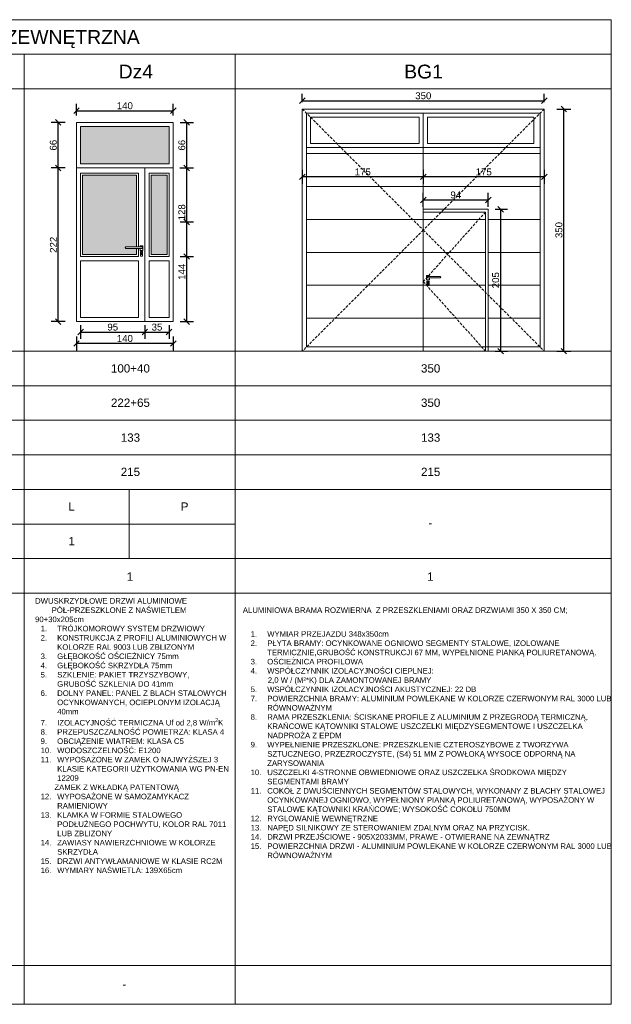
# Model space of a CAD drawing. Header units: millimetres. Extents: x -2720 to 125583, y -8970 to 34912.
# Tile 84 of 105: x 27268 to 28124, y 31447 to 32870. Entities that reach past the tile are written whole.
import ezdxf
from ezdxf.enums import TextEntityAlignment as Align

# ---------------------------------------------------------------- set-up
doc = ezdxf.new("R2010")
doc.units = ezdxf.units.MM
doc.linetypes.add('HIDDEN', pattern=[1.905, 1.27, -0.635])
doc.layers.add('000_HATCH', color=253, linetype='Continuous', lineweight=5, transparency=0.5)
doc.layers.add('A - hatch', color=253, linetype='Continuous', lineweight=5, transparency=0.6)
for name, color, linetype, lineweight in [('A - Opisy', 44, 'Continuous', 9), ('A_WIDOK', 141, 'Continuous', 13), ('DRZWI', 20, 'Continuous', 5), ('tabelka', 133, 'Continuous', 5)]:
    doc.layers.add(name, color=color, linetype=linetype, lineweight=lineweight)
doc.styles.add('ARIACE', font='arial.ttf')
doc.styles.get("Standard").update_dxf_attribs({"font": 'arial.ttf'})
doc.dimstyles.new('1 do 100', dxfattribs={"dimtxt": 10, "dimasz": 8, "dimexe": 10, "dimexo": 10, "dimgap": 2, "dimtad": 1, "dimdec": 0, "dimtxsty": 'Standard', "dimblk": 'OBLIQUE', "dimcen": 2.5, "dimadec": 0, "dimazin": 0, "dimtfac": 1, "dimtdec": 0, "dimtmove": 0, "dimatfit": 3, "dimldrblk": 'OBLIQUE', "dimfxl": 10, "dimfxlon": 1, "dimarcsym": 0})

# ---------------------------------------------------------------- blocks, each defined once
blk = doc.blocks.new('_Oblique')
at = {"color": 0, "linetype": 'ByBlock', "lineweight": -2}
blk.add_line((-0.5, -0.5), (0.5, 0.5), dxfattribs=at)
blk = doc.blocks.new('*D608')
at = {"layer": 'A_WIDOK', "color": 0, "linetype": 'ByBlock', "lineweight": -2, "transparency": 16777216}
for p, q in [((27333.5, 32655.7), (27313.5, 32655.7)), ((27323.5, 32433.6), (27323.5, 32655.7)), ((27333.5, 32433.6), (27313.5, 32433.6))]:
    blk.add_line(p, q, dxfattribs=at)
at = {"layer": 'Defpoints', "color": 0, "linetype": 'ByBlock', "transparency": 16777216}
for p in [(27323.5, 32655.7), (27349.9, 32655.7), (27349.9, 32433.6)]:
    blk.add_point(p, dxfattribs=at)
at = {"layer": 'A_WIDOK', "color": 0, "linetype": 'ByBlock', "lineweight": -2, "transparency": 16777216, "xscale": 8, "yscale": 8, "zscale": 8}
for p, rotation in [((27323.5, 32655.7), 90), ((27323.5, 32433.6), 270)]:
    blk.add_blockref('_Oblique', p, dxfattribs=dict(at, rotation=rotation))
at = {"layer": 'A_WIDOK', "color": 0, "linetype": 'ByBlock', "transparency": 16777216, "insert": (27316.5, 32544.6), "char_height": 10, "attachment_point": 5, "rotation": 90}
blk.add_mtext('222', dxfattribs=at)
blk = doc.blocks.new('*D609')
at = {"layer": 'A_WIDOK', "color": 0, "linetype": 'ByBlock', "lineweight": -2, "transparency": 16777216}
for p, q in [((27333.5, 32721.6), (27313.5, 32721.6)), ((27323.5, 32655.7), (27323.5, 32721.6)), ((27333.5, 32655.7), (27313.5, 32655.7))]:
    blk.add_line(p, q, dxfattribs=at)
at = {"layer": 'Defpoints', "color": 0, "linetype": 'ByBlock', "transparency": 16777216}
for p in [(27323.5, 32721.6), (27349.9, 32721.6), (27349.9, 32655.7)]:
    blk.add_point(p, dxfattribs=at)
at = {"layer": 'A_WIDOK', "color": 0, "linetype": 'ByBlock', "lineweight": -2, "transparency": 16777216, "xscale": 8, "yscale": 8, "zscale": 8}
for p, rotation in [((27323.5, 32721.6), 90), ((27323.5, 32655.7), 270)]:
    blk.add_blockref('_Oblique', p, dxfattribs=dict(at, rotation=rotation))
at = {"layer": 'A_WIDOK', "color": 0, "linetype": 'ByBlock', "transparency": 16777216, "insert": (27316.4, 32688.6), "char_height": 10, "attachment_point": 5, "rotation": 90}
blk.add_mtext('66', dxfattribs=at)
blk = doc.blocks.new('*D610')
at = {"layer": 'A_WIDOK', "color": 0, "linetype": 'ByBlock', "lineweight": -2, "transparency": 16777216}
for p, q in [((27349.9, 32731.6), (27349.9, 32748.5)), ((27349.9, 32738.5), (27489.9, 32738.5)), ((27489.9, 32731.6), (27489.9, 32748.5))]:
    blk.add_line(p, q, dxfattribs=at)
at = {"layer": 'Defpoints', "color": 0, "linetype": 'ByBlock', "transparency": 16777216}
for p in [(27489.9, 32738.5), (27349.9, 32721.6), (27489.9, 32721.6)]:
    blk.add_point(p, dxfattribs=at)
at = {"layer": 'A_WIDOK', "color": 0, "linetype": 'ByBlock', "lineweight": -2, "transparency": 16777216, "xscale": 8, "yscale": 8, "zscale": 8, "rotation": 180}
blk.add_blockref('_Oblique', (27349.9, 32738.5), dxfattribs=at)
at = {"layer": 'A_WIDOK', "color": 0, "linetype": 'ByBlock', "lineweight": -2, "transparency": 16777216, "xscale": 8, "yscale": 8, "zscale": 8}
blk.add_blockref('_Oblique', (27489.9, 32738.5), dxfattribs=at)
at = {"layer": 'A_WIDOK', "color": 0, "linetype": 'ByBlock', "transparency": 16777216, "insert": (27419.9, 32745.6), "char_height": 10, "attachment_point": 5}
blk.add_mtext('140', dxfattribs=at)
blk = doc.blocks.new('*D611')
at = {"layer": 'A_WIDOK', "color": 0, "linetype": 'ByBlock', "lineweight": -2, "transparency": 16777216}
for p, q in [((27355.9, 32428.5), (27355.9, 32408.5)), ((27448.9, 32428.5), (27448.9, 32408.5)), ((27355.9, 32418.5), (27448.9, 32418.5))]:
    blk.add_line(p, q, dxfattribs=at)
at = {"layer": 'Defpoints', "color": 0, "linetype": 'ByBlock', "transparency": 16777216}
for p in [(27355.9, 32439.6), (27448.9, 32439.6), (27448.9, 32418.5)]:
    blk.add_point(p, dxfattribs=at)
at = {"layer": 'A_WIDOK', "color": 0, "linetype": 'ByBlock', "lineweight": -2, "transparency": 16777216, "xscale": 8, "yscale": 8, "zscale": 8, "rotation": 180}
blk.add_blockref('_Oblique', (27355.9, 32418.5), dxfattribs=at)
at = {"layer": 'A_WIDOK', "color": 0, "linetype": 'ByBlock', "lineweight": -2, "transparency": 16777216, "xscale": 8, "yscale": 8, "zscale": 8}
blk.add_blockref('_Oblique', (27448.9, 32418.5), dxfattribs=at)
at = {"layer": 'A_WIDOK', "color": 0, "linetype": 'ByBlock', "transparency": 16777216, "insert": (27402.4, 32425.6), "char_height": 10, "attachment_point": 5}
blk.add_mtext('95', dxfattribs=at)
blk = doc.blocks.new('*D612')
at = {"layer": 'A_WIDOK', "color": 0, "linetype": 'ByBlock', "lineweight": -2, "transparency": 16777216}
for p, q in [((27448.9, 32428.5), (27448.9, 32408.5)), ((27483.9, 32428.5), (27483.9, 32408.5)), ((27448.9, 32418.5), (27483.9, 32418.5))]:
    blk.add_line(p, q, dxfattribs=at)
at = {"layer": 'Defpoints', "color": 0, "linetype": 'ByBlock', "transparency": 16777216}
for p in [(27448.9, 32439.6), (27483.9, 32439.6), (27483.9, 32418.5)]:
    blk.add_point(p, dxfattribs=at)
at = {"layer": 'A_WIDOK', "color": 0, "linetype": 'ByBlock', "lineweight": -2, "transparency": 16777216, "xscale": 8, "yscale": 8, "zscale": 8, "rotation": 180}
blk.add_blockref('_Oblique', (27448.9, 32418.5), dxfattribs=at)
at = {"layer": 'A_WIDOK', "color": 0, "linetype": 'ByBlock', "lineweight": -2, "transparency": 16777216, "xscale": 8, "yscale": 8, "zscale": 8}
blk.add_blockref('_Oblique', (27483.9, 32418.5), dxfattribs=at)
at = {"layer": 'A_WIDOK', "color": 0, "linetype": 'ByBlock', "transparency": 16777216, "insert": (27466.4, 32425.6), "char_height": 10, "attachment_point": 5}
blk.add_mtext('35', dxfattribs=at)
blk = doc.blocks.new('*D613')
at = {"layer": 'A_WIDOK', "color": 0, "linetype": 'ByBlock', "lineweight": -2, "transparency": 16777216}
for p, q in [((27349.9, 32412), (27349.9, 32392)), ((27489.9, 32412), (27489.9, 32392)), ((27489.9, 32402), (27349.9, 32402))]:
    blk.add_line(p, q, dxfattribs=at)
at = {"layer": 'Defpoints', "color": 0, "linetype": 'ByBlock', "transparency": 16777216}
for p in [(27349.9, 32433.6), (27489.9, 32433.6), (27349.9, 32402)]:
    blk.add_point(p, dxfattribs=at)
at = {"layer": 'A_WIDOK', "color": 0, "linetype": 'ByBlock', "lineweight": -2, "transparency": 16777216, "xscale": 8, "yscale": 8, "zscale": 8, "rotation": 180}
blk.add_blockref('_Oblique', (27349.9, 32402), dxfattribs=at)
at = {"layer": 'A_WIDOK', "color": 0, "linetype": 'ByBlock', "lineweight": -2, "transparency": 16777216, "xscale": 8, "yscale": 8, "zscale": 8}
blk.add_blockref('_Oblique', (27489.9, 32402), dxfattribs=at)
at = {"layer": 'A_WIDOK', "color": 0, "linetype": 'ByBlock', "transparency": 16777216, "insert": (27419.9, 32409.1), "char_height": 10, "attachment_point": 5}
blk.add_mtext('140', dxfattribs=at)
blk = doc.blocks.new('*D614')
at = {"layer": 'A_WIDOK', "color": 0, "linetype": 'ByBlock', "lineweight": -2, "transparency": 16777216}
for p, q in [((27499.9, 32577.6), (27519.4, 32577.6)), ((27509.4, 32433.6), (27509.4, 32577.6)), ((27499.9, 32433.6), (27519.4, 32433.6))]:
    blk.add_line(p, q, dxfattribs=at)
at = {"layer": 'Defpoints', "color": 0, "linetype": 'ByBlock', "transparency": 16777216}
for p in [(27489.9, 32577.6), (27509.4, 32577.6), (27489.9, 32433.6)]:
    blk.add_point(p, dxfattribs=at)
at = {"layer": 'A_WIDOK', "color": 0, "linetype": 'ByBlock', "lineweight": -2, "transparency": 16777216, "xscale": 8, "yscale": 8, "zscale": 8}
for p, rotation in [((27509.4, 32577.6), 90), ((27509.4, 32433.6), 270)]:
    blk.add_blockref('_Oblique', p, dxfattribs=dict(at, rotation=rotation))
at = {"layer": 'A_WIDOK', "color": 0, "linetype": 'ByBlock', "transparency": 16777216, "insert": (27502.3, 32505.6), "char_height": 10, "attachment_point": 5, "rotation": 90}
blk.add_mtext('144', dxfattribs=at)
blk = doc.blocks.new('*D615')
at = {"layer": 'A_WIDOK', "color": 0, "linetype": 'ByBlock', "lineweight": -2, "transparency": 16777216}
for p, q in [((27499.4, 32655.7), (27519.4, 32655.7)), ((27509.4, 32527.6), (27509.4, 32655.7)), ((27499.9, 32527.6), (27519.4, 32527.6))]:
    blk.add_line(p, q, dxfattribs=at)
at = {"layer": 'Defpoints', "color": 0, "linetype": 'ByBlock', "transparency": 16777216}
for p in [(27483.9, 32655.7), (27509.4, 32655.7), (27489.9, 32527.6)]:
    blk.add_point(p, dxfattribs=at)
at = {"layer": 'A_WIDOK', "color": 0, "linetype": 'ByBlock', "lineweight": -2, "transparency": 16777216, "xscale": 8, "yscale": 8, "zscale": 8}
for p, rotation in [((27509.4, 32655.7), 90), ((27509.4, 32527.6), 270)]:
    blk.add_blockref('_Oblique', p, dxfattribs=dict(at, rotation=rotation))
at = {"layer": 'A_WIDOK', "color": 0, "linetype": 'ByBlock', "transparency": 16777216, "insert": (27502.3, 32591.6), "char_height": 10, "attachment_point": 5, "rotation": 90}
blk.add_mtext('128', dxfattribs=at)
blk = doc.blocks.new('*D616')
at = {"layer": 'A_WIDOK', "color": 0, "linetype": 'ByBlock', "lineweight": -2, "transparency": 16777216}
for p, q in [((27499.9, 32721.6), (27519.4, 32721.6)), ((27509.4, 32655.7), (27509.4, 32721.6)), ((27499.4, 32655.7), (27519.4, 32655.7))]:
    blk.add_line(p, q, dxfattribs=at)
at = {"layer": 'Defpoints', "color": 0, "linetype": 'ByBlock', "transparency": 16777216}
for p in [(27489.9, 32721.6), (27509.4, 32721.6), (27483.9, 32655.7)]:
    blk.add_point(p, dxfattribs=at)
at = {"layer": 'A_WIDOK', "color": 0, "linetype": 'ByBlock', "lineweight": -2, "transparency": 16777216, "xscale": 8, "yscale": 8, "zscale": 8}
for p, rotation in [((27509.4, 32721.6), 90), ((27509.4, 32655.7), 270)]:
    blk.add_blockref('_Oblique', p, dxfattribs=dict(at, rotation=rotation))
at = {"layer": 'A_WIDOK', "color": 0, "linetype": 'ByBlock', "transparency": 16777216, "insert": (27502.3, 32688.6), "char_height": 10, "attachment_point": 5, "rotation": 90}
blk.add_mtext('66', dxfattribs=at)
blk = doc.blocks.new('*D618')
at = {"layer": 'A_WIDOK', "color": 0, "linetype": 'ByBlock', "lineweight": -2, "transparency": 16777216}
for p, q in [((27676.6, 32750.9), (27676.6, 32762.9)), ((27676.6, 32752.9), (28026.6, 32752.9)), ((28026.6, 32750.9), (28026.6, 32762.9))]:
    blk.add_line(p, q, dxfattribs=at)
at = {"layer": 'Defpoints', "color": 0, "linetype": 'ByBlock', "transparency": 16777216}
for p in [(28026.6, 32752.9), (27676.6, 32740.9), (28026.6, 32740.9)]:
    blk.add_point(p, dxfattribs=at)
at = {"layer": 'A_WIDOK', "color": 0, "linetype": 'ByBlock', "lineweight": -2, "transparency": 16777216, "xscale": 8, "yscale": 8, "zscale": 8, "rotation": 180}
blk.add_blockref('_Oblique', (27676.6, 32752.9), dxfattribs=at)
at = {"layer": 'A_WIDOK', "color": 0, "linetype": 'ByBlock', "lineweight": -2, "transparency": 16777216, "xscale": 8, "yscale": 8, "zscale": 8}
blk.add_blockref('_Oblique', (28026.6, 32752.9), dxfattribs=at)
at = {"layer": 'A_WIDOK', "color": 0, "linetype": 'ByBlock', "transparency": 16777216, "insert": (27851.6, 32760), "char_height": 10, "attachment_point": 5}
blk.add_mtext('350', dxfattribs=at)
blk = doc.blocks.new('*D619')
at = {"layer": 'A_WIDOK', "color": 0, "linetype": 'ByBlock', "lineweight": -2, "transparency": 16777216}
for p, q in [((28044.9, 32740.9), (28064.9, 32740.9)), ((28054.9, 32390.9), (28054.9, 32740.9)), ((28044.9, 32390.9), (28064.9, 32390.9))]:
    blk.add_line(p, q, dxfattribs=at)
at = {"layer": 'Defpoints', "color": 0, "linetype": 'ByBlock', "transparency": 16777216}
for p in [(28026.6, 32740.9), (28054.9, 32740.9), (28026.6, 32390.9)]:
    blk.add_point(p, dxfattribs=at)
at = {"layer": 'A_WIDOK', "color": 0, "linetype": 'ByBlock', "lineweight": -2, "transparency": 16777216, "xscale": 8, "yscale": 8, "zscale": 8}
for p, rotation in [((28054.9, 32740.9), 90), ((28054.9, 32390.9), 270)]:
    blk.add_blockref('_Oblique', p, dxfattribs=dict(at, rotation=rotation))
at = {"layer": 'A_WIDOK', "color": 0, "linetype": 'ByBlock', "transparency": 16777216, "insert": (28047.8, 32565.9), "char_height": 10, "attachment_point": 5, "rotation": 90}
blk.add_mtext('350', dxfattribs=at)
blk = doc.blocks.new('*D620')
at = {"layer": 'A_WIDOK', "color": 0, "linetype": 'ByBlock', "lineweight": -2, "transparency": 16777216}
for p, q in [((27851.6, 32652.8), (27851.6, 32632.8)), ((28026.6, 32642.8), (27851.6, 32642.8)), ((28026.6, 32652.8), (28026.6, 32632.8))]:
    blk.add_line(p, q, dxfattribs=at)
at = {"layer": 'Defpoints', "color": 0, "linetype": 'ByBlock', "transparency": 16777216}
for p in [(28026.6, 32740.9), (27851.6, 32685.2), (27851.6, 32642.8)]:
    blk.add_point(p, dxfattribs=at)
at = {"layer": 'A_WIDOK', "color": 0, "linetype": 'ByBlock', "lineweight": -2, "transparency": 16777216, "xscale": 8, "yscale": 8, "zscale": 8, "rotation": 180}
blk.add_blockref('_Oblique', (27851.6, 32642.8), dxfattribs=at)
at = {"layer": 'A_WIDOK', "color": 0, "linetype": 'ByBlock', "lineweight": -2, "transparency": 16777216, "xscale": 8, "yscale": 8, "zscale": 8}
blk.add_blockref('_Oblique', (28026.6, 32642.8), dxfattribs=at)
at = {"layer": 'A_WIDOK', "color": 0, "linetype": 'ByBlock', "transparency": 16777216, "insert": (27939.1, 32649.9), "char_height": 10, "attachment_point": 5}
blk.add_mtext('175', dxfattribs=at)
blk = doc.blocks.new('*D621')
at = {"layer": 'A_WIDOK', "color": 0, "linetype": 'ByBlock', "lineweight": -2, "transparency": 16777216}
for p, q in [((27676.6, 32652.8), (27676.6, 32632.8)), ((27851.6, 32642.8), (27676.6, 32642.8)), ((27851.6, 32652.8), (27851.6, 32632.8))]:
    blk.add_line(p, q, dxfattribs=at)
at = {"layer": 'Defpoints', "color": 0, "linetype": 'ByBlock', "transparency": 16777216}
for p in [(27676.6, 32740.9), (27851.6, 32685.2), (27676.6, 32642.8)]:
    blk.add_point(p, dxfattribs=at)
at = {"layer": 'A_WIDOK', "color": 0, "linetype": 'ByBlock', "lineweight": -2, "transparency": 16777216, "xscale": 8, "yscale": 8, "zscale": 8, "rotation": 180}
blk.add_blockref('_Oblique', (27676.6, 32642.8), dxfattribs=at)
at = {"layer": 'A_WIDOK', "color": 0, "linetype": 'ByBlock', "lineweight": -2, "transparency": 16777216, "xscale": 8, "yscale": 8, "zscale": 8}
blk.add_blockref('_Oblique', (27851.6, 32642.8), dxfattribs=at)
at = {"layer": 'A_WIDOK', "color": 0, "linetype": 'ByBlock', "transparency": 16777216, "insert": (27764.1, 32649.9), "char_height": 10, "attachment_point": 5}
blk.add_mtext('175', dxfattribs=at)
blk = doc.blocks.new('*D622')
at = {"layer": 'A_WIDOK', "color": 0, "linetype": 'ByBlock', "lineweight": -2, "transparency": 16777216}
for p, q in [((27851.6, 32599.5), (27851.6, 32619.5)), ((27945.6, 32599.5), (27945.6, 32619.5)), ((27851.6, 32609.5), (27945.6, 32609.5))]:
    blk.add_line(p, q, dxfattribs=at)
at = {"layer": 'Defpoints', "color": 0, "linetype": 'ByBlock', "transparency": 16777216}
for p in [(27945.6, 32609.5), (27851.6, 32396.9), (27945.6, 32396.9)]:
    blk.add_point(p, dxfattribs=at)
at = {"layer": 'A_WIDOK', "color": 0, "linetype": 'ByBlock', "lineweight": -2, "transparency": 16777216, "xscale": 8, "yscale": 8, "zscale": 8, "rotation": 180}
blk.add_blockref('_Oblique', (27851.6, 32609.5), dxfattribs=at)
at = {"layer": 'A_WIDOK', "color": 0, "linetype": 'ByBlock', "lineweight": -2, "transparency": 16777216, "xscale": 8, "yscale": 8, "zscale": 8}
blk.add_blockref('_Oblique', (27945.6, 32609.5), dxfattribs=at)
at = {"layer": 'A_WIDOK', "color": 0, "linetype": 'ByBlock', "transparency": 16777216, "insert": (27898.6, 32616.6), "char_height": 10, "attachment_point": 5}
blk.add_mtext('94', dxfattribs=at)
blk = doc.blocks.new('*D623')
at = {"layer": 'A_WIDOK', "color": 0, "linetype": 'ByBlock', "lineweight": -2, "transparency": 16777216}
for p, q in [((27955.6, 32595.9), (27973.4, 32595.9)), ((27963.4, 32595.9), (27963.4, 32390.9)), ((27955.6, 32390.9), (27973.4, 32390.9))]:
    blk.add_line(p, q, dxfattribs=at)
at = {"layer": 'Defpoints', "color": 0, "linetype": 'ByBlock', "transparency": 16777216}
for p in [(27945.6, 32595.9), (27945.6, 32390.9), (27963.4, 32390.9)]:
    blk.add_point(p, dxfattribs=at)
at = {"layer": 'A_WIDOK', "color": 0, "linetype": 'ByBlock', "lineweight": -2, "transparency": 16777216, "xscale": 8, "yscale": 8, "zscale": 8}
for p, rotation in [((27963.4, 32595.9), 90), ((27963.4, 32390.9), 270)]:
    blk.add_blockref('_Oblique', p, dxfattribs=dict(at, rotation=rotation))
at = {"layer": 'A_WIDOK', "color": 0, "linetype": 'ByBlock', "transparency": 16777216, "insert": (27956.3, 32493.4), "char_height": 10, "attachment_point": 5, "rotation": 90}
blk.add_mtext('205', dxfattribs=at)

msp = doc.modelspace()

# ---------------------------------------------------------------- hatches: boundary and pattern name
at = {"layer": '000_HATCH', "ltscale": 2}
h = msp.add_hatch(dxfattribs=at)
h.set_pattern_fill('LINE', color=256, scale=15)
h.set_pattern_definition([(0, (-3039.77, -2375.465), (0, 47.625), [])])
h.paths.add_polyline_path([(27682.59, 32685.16), (27851.59, 32685.16), (27851.59, 32396.9), (27682.59, 32396.9)])
h.paths.add_polyline_path([(27851.59, 32685.16), (28020.59, 32685.16), (28020.59, 32396.9), (27945.59, 32396.9), (27945.59, 32595.9), (27851.59, 32595.9)])
h.paths.add_polyline_path([(27851.59, 32591.9), (27941.59, 32591.9), (27941.59, 32396.9), (27851.59, 32396.9)], flags=17)
h.paths.add_polyline_path([(27873.24, 32508.17), (27859.99, 32508.17), (27859.99, 32513.47), (27856.51, 32513.47), (27856.51, 32486.88), (27859.99, 32486.88), (27859.99, 32505.22), (27873.24, 32505.22)], flags=16)
at = {"layer": 'A - hatch', "true_color": 0xadddf7}
h = msp.add_hatch(color=141, dxfattribs=at)
h.dxf.hatch_style = 1
h.paths.add_polyline_path([(27480.89, 32645.18), (27457.89, 32645.18), (27457.89, 32530.62), (27480.89, 32530.62)])
h.paths.add_polyline_path([(27483.89, 32715.62), (27355.89, 32715.62), (27355.89, 32661.68), (27483.89, 32661.68)])
edge = h.paths.add_edge_path()
edge.add_line((27358.89, 32530.62), (27436.89, 32530.62))
edge.add_line((27436.89, 32530.62), (27436.89, 32539.43))
edge.add_line((27436.89, 32539.43), (27421.41, 32539.43))
edge.add_arc((27421.38, 32540.46), 1.03, 90.08001, 271.28876, ccw=False)
edge.add_line((27421.38, 32541.49), (27436.87, 32541.49))
edge.add_line((27436.87, 32541.49), (27436.89, 32645.18))
edge.add_line((27436.89, 32645.18), (27358.89, 32645.18))
edge.add_line((27358.89, 32645.18), (27358.89, 32530.62))

# ---------------------------------------------------------------- linework, layer by layer
at = {"layer": 'A_WIDOK', "linetype": 'HIDDEN', "ltscale": 3}
for points in [[(27676.59, 32740.9), (27851.59, 32565.9), (27676.59, 32390.9)], [(28026.59, 32740.9), (27851.59, 32565.9), (28026.59, 32390.9)], [(27941.59, 32591.9), (27851.59, 32491.4), (27941.59, 32390.9)]]:
    msp.add_lwpolyline(points, dxfattribs=at)
at = {"layer": 'DRZWI'}
for p, q in [((27851.59, 32734.9), (27851.59, 32390.9)), ((27489.89, 32433.62), (27489.89, 32721.62)), ((27349.89, 32655.68), (27489.89, 32655.68)), ((27448.89, 32433.62), (27448.89, 32655.68))]:
    msp.add_line(p, q, dxfattribs=at)
for points in [[(28026.59, 32390.9), (28026.59, 32740.9), (27676.59, 32740.9), (27676.59, 32390.9)], [(28020.59, 32396.9), (28020.59, 32734.9), (27682.59, 32734.9), (27682.59, 32396.9)], [(27851.59, 32734.9), (27682.59, 32734.9), (27682.59, 32685.16), (27851.59, 32685.16)], [(27845.59, 32728.9), (27688.59, 32728.9), (27688.59, 32691.16), (27845.59, 32691.16)], [(28020.59, 32734.9), (27851.59, 32734.9), (27851.59, 32685.16), (28020.59, 32685.16)], [(28011.59, 32728.9), (27857.59, 32728.9), (27857.59, 32691.16), (28011.59, 32691.16)], [(27483.89, 32715.62), (27355.89, 32715.62), (27355.89, 32661.68), (27483.89, 32661.68)], [(27483.89, 32648.18), (27454.89, 32648.18), (27454.89, 32527.62), (27483.89, 32527.62)], [(27480.89, 32645.18), (27457.89, 32645.18), (27457.89, 32530.62), (27480.89, 32530.62)], [(27439.89, 32521.62), (27355.89, 32521.62), (27355.89, 32439.62), (27439.89, 32439.62)], [(27483.89, 32521.62), (27454.89, 32521.62), (27454.89, 32439.62), (27483.89, 32439.62)]]:
    msp.add_lwpolyline(points, close=True, dxfattribs=at)
for points in [[(27489.89, 32721.62), (27349.89, 32721.62), (27349.89, 32433.62), (27489.89, 32433.62)], [(27439.89, 32541.49), (27439.89, 32648.18), (27355.89, 32648.18), (27355.89, 32527.62), (27439.89, 32527.62), (27439.89, 32539.43)], [(27436.89, 32554.25), (27436.89, 32645.18), (27358.89, 32645.18), (27358.89, 32530.62), (27436.89, 32530.62), (27436.89, 32539.43)], [(27945.59, 32390.9), (27945.59, 32595.9), (27851.59, 32595.9)], [(27941.59, 32390.9), (27941.59, 32591.9), (27851.59, 32591.9)], [(27436.89, 32541.49), (27436.89, 32554.25)], [(27445.09, 32541.48), (27421.27, 32541.5)], [(27443.81, 32532.05), (27443.81, 32530.26)], [(27444.18, 32532.05), (27444.18, 32530.27)], [(27857.21, 32498.77), (27876.03, 32498.78)], [(27858.12, 32489.33), (27858.12, 32487.56)], [(27858.49, 32489.33), (27858.49, 32487.55)]]:
    msp.add_lwpolyline(points, dxfattribs=at)
for points in [[(27445.09, 32541.48, -0.6968402), (27445.09, 32539.43), (27421.27, 32539.43)], [(27441.84, 32541.49), (27441.84, 32542.33, -0.4707029), (27442.56, 32543.08), (27445.45, 32543.08, -0.3870514), (27446.16, 32542.33), (27446.16, 32537.33, -0.3800833), (27445.44, 32536.58), (27442.56, 32536.58, -0.3440053), (27441.84, 32537.33), (27441.84, 32539.43)], [(27860.46, 32498.77), (27860.46, 32499.62, 0.4707029), (27859.74, 32500.36), (27856.85, 32500.36, 0.3870514), (27856.14, 32499.62), (27856.14, 32494.61, 0.3800833), (27856.86, 32493.86), (27859.74, 32493.86, 0.3440053), (27860.46, 32494.61), (27860.46, 32496.71)], [(27857.21, 32498.77, 0.6968402), (27857.21, 32496.71), (27876.03, 32496.71)]]:
    msp.add_lwpolyline(points, format="xyb", dxfattribs=at)
for points in [[(27444.84, 32528.29), (27443.14, 32528.29, -0.3440053), (27442.39, 32529.07), (27442.39, 32534.01, -0.4707029), (27443.14, 32534.79), (27444.86, 32534.79, -0.3870514), (27445.59, 32534.01), (27445.59, 32529.07, -0.3800833)], [(27857.46, 32485.57), (27859.16, 32485.57, 0.3440053), (27859.91, 32486.35), (27859.91, 32491.3, 0.4707029), (27859.16, 32492.07), (27857.44, 32492.07, 0.3870514), (27856.71, 32491.3), (27856.71, 32486.35, 0.3800833)]]:
    msp.add_lwpolyline(points, format="xyb", close=True, dxfattribs=at)
for centre in [(27444, 32532.73), (27858.3, 32490.01)]:
    msp.add_circle(centre, 0.704, dxfattribs=at)
for centre, radius, start, end in [((27421.39, 32540.46), 1.04, 96.76216, 263.23784), ((27444, 32530.26), 0.187, 179.98289, 0.01711), ((27875.91, 32497.75), 1.04, 276.76216, 83.23784), ((27858.3, 32487.55), 0.187, 179.98289, 0.01711)]:
    msp.add_arc(centre, radius, start, end, dxfattribs=at)
at = {"layer": 'tabelka'}
for p, q in [((26205, 32870.03), (28123.59, 32870.03)), ((28123.59, 32870.03), (28123.59, 31446.62)), ((26205, 32820.03), (28123.59, 32820.03)), ((27274.05, 32820.03), (27274.05, 31446.62)), ((27579.59, 32820.03), (27579.59, 31446.62)), ((26205, 32770.03), (28123.59, 32770.03)), ((26205, 32390.9), (28123.59, 32390.9)), ((26314.81, 32340.9), (28123.59, 32340.9)), ((26205, 32290.9), (28123.59, 32290.9)), ((26314.81, 32240.9), (28123.59, 32240.9)), ((26205, 32190.9), (28123.59, 32190.9)), ((26205, 32140.9), (27579.59, 32140.9)), ((26247.63, 32140.9), (27579.59, 32140.9)), ((26205, 32090.9), (28123.59, 32090.9)), ((26247.63, 32090.9), (28123.59, 32090.9)), ((26205, 32040.9), (28123.59, 32040.9)), ((26205, 31502.85), (28123.59, 31502.85)), ((26205, 31446.62), (28123.59, 31446.62))]:
    msp.add_line(p, q, dxfattribs=at)
msp.add_lwpolyline([(27426.28, 32190.9), (27426.28, 32090.9)], dxfattribs=at)

# ---------------------------------------------------------------- texts
at = {"layer": 'A - Opisy', "style": 'ARIACE'}
for s, p in [('STOLARKA DRZWIOWA ZEWNĘTRZNA', (27183.02, 32845.03)), ('Dz4', (27435.84, 32795.03)), ('BG1', (27851.95, 32795.03))]:
    msp.add_text(s, height=20, dxfattribs=at).set_placement(p, align=Align.MIDDLE_CENTER)
at = {"layer": 'A - Opisy'}
for s, p in [('100+40', (27427.96, 32365.9)), ('350', (27862.22, 32365.9)), ('222+65', (27427.99, 32316.33)), ('350', (27862.24, 32316.33)), ('133', (27427.99, 32265.9)), ('133', (27862.24, 32265.9)), ('215', (27427.99, 32216.33)), ('215', (27862.24, 32216.33)), ('L', (27342.94, 32166.16)), ('P', (27506.35, 32166.16)), ('-', (27861.89, 32142.7)), ('1', (27342.94, 32116.16)), ('1', (27427.14, 32064.95)), ('1', (27861.89, 32064.95))]:
    msp.add_text(s, height=12, dxfattribs=at).set_placement(p, align=Align.MIDDLE_CENTER)
msp.add_text('-', height=12, dxfattribs=at).set_placement((27416.37, 31469.64))
at = {"layer": 'A - Opisy', "char_height": 8, "attachment_point": 1}
for s, insert, width in [('\\A1;\\pxi-3,l5,t5;DWUSKRZYDŁOWE DRZWI ALUMINIOWE PÓŁ-PRZESZKLONE Z NAŚWIETLEM\\P90+30x205cm\\P\\pl6,t6;1.^ITRÓJKOMOROWY SYSTEM DRZWIOWY\\P2.^IKONSTRUKCJA Z PROFILI ALUMINIOWYCH W KOLORZE RAL 9003 LUB ZBLIZONYM\\P3.^IGŁĘBOKOŚĆ OŚCIEŻNICY 75mm\\P4.^IGŁĘBOKOŚĆ SKRZYDŁA 75mm\\P5.^ISZKLENIE: PAKIET TRZYSZYBOWY, GRUBOŚĆ SZKLENIA DO 41mm\\P6.^IDOLNY PANEL: PANEL Z BLACH STALOWYCH OCYNKOWANYCH, OCIEPLONYM IZOLACJĄ 40mm\\P7.^IIZOLACYJNOŚĆ TERMICZNA Uf od 2,8 W/m{\\H0.7x;\\S2^ ;\\H1.4286x;K\\P8.^IPRZEPUSZCZALNOŚĆ POWIETRZA: KLASA 4\\P9.^IOBCIĄŻENIE WIATREM: KLASA C5\\P10.^IWODOSZCZELNOŚĆ: E1200\\P11.^IWYPOSAŻONE W ZAMEK O NAJWYŻSZEJ 3 KLASIE KATEGORII UŻYTKOWANIA WG PN-EN 12209\\P\\pl5,t5;         ZAMEK Z WKŁADKĄ PATENTOWĄ\\P\\pl6,t6;12.^IWYPOSAŻONE W SAMOZAMYKACZ RAMIENIOWY\\P13.^IKLAMKA W FORMIE STALOWEGO PODŁUŻNEGO POCHWYTU, KOLOR RAL 7011 LUB ZBLIZONY\\P14.^IZAWIASY NAWIERZCHNIOWE W KOLORZE SKRZYDŁA\\P15.^IDRZWI ANTYWŁAMANIOWE W KLASIE RC2M\\P16.^IWYMIARY NAŚWIETLA: 139X65cm}', (27274.05, 32033.79), 295.9317), ('\\A1;\\pxi-3,l4,ql,t4;1.^IWYMIAR PRZEJAZDU 348x350cm\\P2.^IPŁYTA BRAMY: OCYNKOWANE OGNIOWO SEGMENTY STALOWE, IZOLOWANE TERMICZNIE,GRUBOŚĆ KONSTRUKCJI 67 MM, WYPEŁNIONE PIANKĄ POLIURETANOWĄ.\\P3.^IOŚCIEŻNICA PROFILOWA\\P{\\A0;4.^IWSPÓŁCZYNNIK IZOLACYJNOŚCI CIEPLNEJ:\\P        2,0 W / (M²*K) DLA ZAMONTOWANEJ BRAMY \\P5.^IWSPÓŁCZYNNIK IZOLACYJNOŚCI AKUSTYCZNEJ: 22 DB  }\\P7.^IPOWIERZCHNIA BRAMY: ALUMINIUM POWLEKANE W KOLORZE CZERWONYM RAL 3000 LUB RÓWNOWAŻNYM\\P{\\A0;8.^IRAMA PRZESZKLENIA: ŚCISKANE PROFILE Z ALUMINIUM Z PRZEGRODĄ TERMICZNĄ, KRAŃCOWE KĄTOWNIKI STALOWE USZCZELKI MIĘDZYSEGMENTOWE I USZCZELKA NADPROŻA Z EPDM   }\\P9.^IWYPEŁNIENIE PRZESZKLONE{\\A0;: PRZESZKLENIE CZTEROSZYBOWE Z TWORZYWA SZTUCZNEGO, PRZEZROCZYSTE, (S4) 51 MM Z POWŁOKĄ WYSOCE ODPORNĄ NA ZARYSOWANIA }\\P10.^IUSZCZELKI 4-STRONNE OBWIEDNIOWE ORAZ USZCZELKA ŚRODKOWA MIĘDZY SEGMENTAMI BRAMY\\P11.^ICOKÓŁ Z DWUŚCIENNYCH SEGMENTÓW STALOWYCH, WYKONANY Z BLACHY STALOWEJ OCYNKOWANEJ OGNIOWO, WYPEŁNIONY PIANKĄ POLIURETANOWĄ, WYPOSAŻONY W STALOWE KĄTOWNIKI KRAŃCOWE; WYSOKOŚĆ COKOŁU 750MM\\P12.^IRYGLOWANIE WEWNĘTRZNE \\P13.^INAPĘD SILNIKOWY ZE STEROWANIEM ZDALNYM ORAZ NA PRZYCISK. \\P14.^IDRZWI PRZEJŚCIOWE - 905X2033MM, PRAWE - OTWIERANE NA ZEWNĄTRZ\\P15.^IPOWIERZCHNIA DRZWI - ALUMINIUM POWLEKANE W KOLORZE CZERWONYM RAL 3000 LUB RÓWNOWAŻNYM', (27593.87, 31986), 529.7215)]:
    msp.add_mtext(s, dxfattribs=dict(at, insert=insert, width=width))
at = {"layer": 'A - Opisy', "insert": (27590.61, 32020.44), "char_height": 8, "attachment_point": 1}
msp.add_mtext_dynamic_manual_height_columns('\\A1;\\pxi-3,l3,ql,t3;ALUMINIOWA BRAMA ROZWIERNA  Z PRZESZKLENIAMI ORAZ DRZWIAMI 350 X 350 CM; ', width=532.976, gutter_width=12.5, heights=[0], dxfattribs=at)

# ---------------------------------------------------------------- dimensions: what is measured, and where the dimension line sits
at = {"layer": 'A_WIDOK', "linetype": 'ByBlock'}
for base, p1, p2, picture, middle in [((28026.59, 32752.92), (27676.59, 32740.9), (28026.59, 32740.9), '*D618', (27851.59, 32760.03)), ((27489.89, 32738.49), (27349.89, 32721.62), (27489.89, 32721.62), '*D610', (27419.89, 32745.6)), ((27676.59, 32642.81), (27851.59, 32685.16), (27676.59, 32740.9), '*D621', (27764.09, 32649.92)), ((27851.59, 32642.81), (28026.59, 32740.9), (27851.59, 32685.16), '*D620', (27939.09, 32649.92)), ((27945.59, 32609.46), (27851.59, 32396.9), (27945.59, 32396.9), '*D622', (27898.59, 32616.57)), ((27349.89, 32401.97), (27489.89, 32433.62), (27349.89, 32433.62), '*D613', (27419.89, 32409.08))]:
    dim = msp.add_linear_dim(base=base, p1=p1, p2=p2, dimstyle='1 do 100', dxfattribs=at)
    dim.commit()
    dim.dimension.update_dxf_attribs({"geometry": picture, "text_midpoint": middle})
for base, p1, p2, picture, middle in [((28054.87, 32740.9), (28026.59, 32390.9), (28026.59, 32740.9), '*D619', (28047.76, 32565.9)), ((27323.53, 32721.62), (27349.89, 32655.68), (27349.89, 32721.62), '*D609', (27316.43, 32688.65)), ((27509.36, 32721.62), (27483.89, 32655.68), (27489.89, 32721.62), '*D616', (27502.26, 32688.65)), ((27323.53, 32655.68), (27349.89, 32433.62), (27349.89, 32655.68), '*D608', (27316.51, 32544.65)), ((27509.36, 32655.68), (27489.89, 32527.62), (27483.89, 32655.68), '*D615', (27502.26, 32591.65)), ((27963.4, 32390.9), (27945.59, 32595.9), (27945.59, 32390.9), '*D623', (27956.29, 32493.4)), ((27509.36, 32577.62), (27489.89, 32433.62), (27489.89, 32577.62), '*D614', (27502.34, 32505.62))]:
    dim = msp.add_linear_dim(base=base, p1=p1, p2=p2, angle=90, dimstyle='1 do 100', dxfattribs=at)
    dim.commit()
    dim.dimension.update_dxf_attribs({"geometry": picture, "text_midpoint": middle})
for base, p1, p2, text, picture, middle in [((27448.89, 32418.54), (27355.89, 32439.62), (27448.89, 32439.62), '95', '*D611', (27402.39, 32425.64)), ((27483.89, 32418.54), (27448.89, 32439.62), (27483.89, 32439.62), '35', '*D612', (27466.39, 32425.65))]:
    dim = msp.add_linear_dim(base=base, p1=p1, p2=p2, text=text, dimstyle='1 do 100', dxfattribs=at)
    dim.commit()
    dim.dimension.update_dxf_attribs({"geometry": picture, "text_midpoint": middle})

doc.saveas('drawing.dxf')
